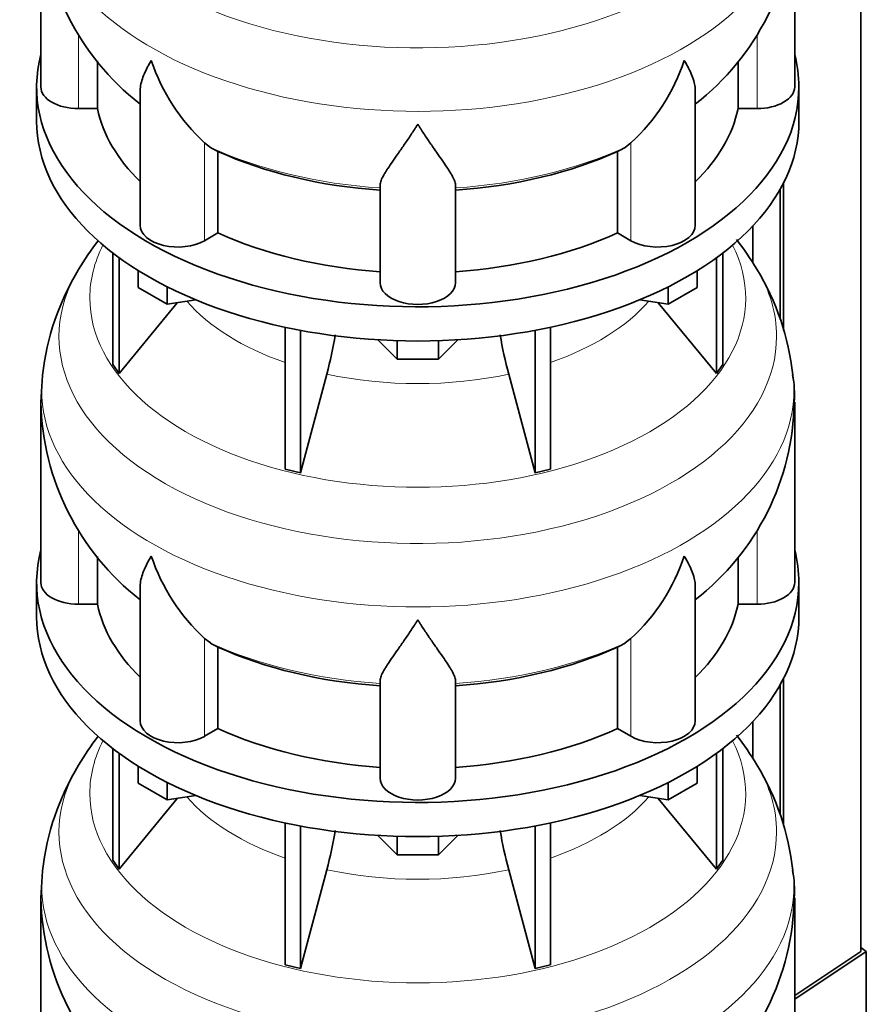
# Model space of a CAD drawing. Header units: millimetres. Extents: x 148 to 904, y -3036 to 2161.
# Tile 6 of 24: x 690 to 892, y -2758 to -2523. Entities that reach past the tile are written whole.
import ezdxf

# ---------------------------------------------------------------- set-up
doc = ezdxf.new("R2010")
doc.units = ezdxf.units.MM
for name, color, linetype in [('MID_134-14', 7, 'Continuous'), ('VSI134_DIFFUSORE', 7, 'Continuous'), ('VSI134_TERMINALE', 7, 'Continuous')]:
    doc.layers.add(name, color=color, linetype=linetype)

# ---------------------------------------------------------------- blocks, each defined once
blk = doc.blocks.new('SE4')
at = {"layer": 'MID_134-14', "color": 7, "linetype": 'Continuous', "lineweight": 35}
for p, q in [((891.05, -2745.56), (891.05, -1075.48)), ((871.79, -2563.44), (871.79, -2594.62)), ((872.54, -2562.03), (872.54, -2597.13)), ((865.27, -2572.22), (865.27, -2581.03)), ((872.54, -2680.42), (872.54, -2715.52)), ((871.79, -2681.83), (871.79, -2713.01)), ((865.27, -2690.61), (865.27, -2699.42))]:
    blk.add_line(p, q, dxfattribs=at)
at = {"layer": 'VSI134_DIFFUSORE', "color": 7, "linetype": 'Continuous', "lineweight": 35}
for p, q in [((695.24, -2495.99), (695.24, -2539.05)), ((875.24, -2539.05), (875.24, -2495.99)), ((708.77, -2544.25), (708.77, -2532.8)), ((861.71, -2532.9), (861.71, -2544.25)), ((694.24, -2539.05), (694.24, -2547.22)), ((718.96, -2539.95), (718.96, -2572.12)), ((851.51, -2572.12), (851.51, -2539.98)), ((876.24, -2547.22), (876.24, -2539.05)), ((704.24, -2544.25), (708.77, -2544.25)), ((861.71, -2544.25), (866.24, -2544.25)), ((735.75, -2553.5), (734.33, -2552.45)), ((836.15, -2552.45), (834.73, -2553.5)), ((737.53, -2573.94), (737.53, -2554.47)), ((832.95, -2554.47), (832.95, -2573.94)), ((776.24, -2585.82), (776.24, -2562.47)), ((794.24, -2585.82), (794.24, -2562.47)), ((734.33, -2575.79), (737.53, -2573.94)), ((832.95, -2573.94), (836.15, -2575.79)), ((712.41, -2578.72), (712.41, -2605.4)), ((713.94, -2579.86), (713.94, -2607.53)), ((856.53, -2579.86), (856.53, -2607.53)), ((858.07, -2578.72), (858.07, -2605.4)), ((718.48, -2586.98), (718.48, -2582.92)), ((851.99, -2586.98), (851.99, -2582.92)), ((725.42, -2590.98), (718.48, -2586.98)), ((725.42, -2590.98), (725.42, -2586.81)), ((845.05, -2590.98), (845.05, -2586.81)), ((851.99, -2586.98), (845.05, -2590.98)), ((713.94, -2607.53), (727.8, -2590.61)), ((732.25, -2589.93), (725.42, -2590.98)), ((845.05, -2590.98), (838.23, -2589.93)), ((842.67, -2590.61), (856.53, -2607.53)), ((753.54, -2596.46), (753.54, -2630.39)), ((816.93, -2596.46), (816.93, -2630.39)), ((757.24, -2597.21), (757.24, -2631.28)), ((813.24, -2597.21), (813.24, -2631.28)), ((780.33, -2604.11), (775.68, -2599.46)), ((780.33, -2604.11), (780.33, -2599.68)), ((794.8, -2599.46), (790.15, -2604.11)), ((790.15, -2604.11), (790.15, -2599.68)), ((712.41, -2605.4), (713.94, -2607.53)), ((790.15, -2604.11), (780.33, -2604.11)), ((856.53, -2607.53), (858.07, -2605.4)), ((695.63, -2608.01), (695.26, -2614.4)), ((757.24, -2631.28), (763.51, -2607.66)), ((806.96, -2607.66), (813.24, -2631.28)), ((695.24, -2614.39), (695.24, -2657.44)), ((875.24, -2657.44), (875.24, -2614.39)), ((753.54, -2630.39), (757.24, -2631.28)), ((813.24, -2631.28), (816.93, -2630.39)), ((708.77, -2662.64), (708.77, -2651.2)), ((861.71, -2651.3), (861.71, -2662.64)), ((694.24, -2657.44), (694.24, -2665.61)), ((876.24, -2665.61), (876.24, -2657.44)), ((718.96, -2658.35), (718.96, -2690.51)), ((851.51, -2690.51), (851.51, -2658.37)), ((704.24, -2662.64), (708.77, -2662.64)), ((861.71, -2662.64), (866.24, -2662.64)), ((735.75, -2671.89), (734.33, -2670.84)), ((836.15, -2670.84), (834.73, -2671.89)), ((737.53, -2692.34), (737.53, -2672.86)), ((832.95, -2672.86), (832.95, -2692.34)), ((776.24, -2704.21), (776.24, -2680.86)), ((794.24, -2704.21), (794.24, -2680.86)), ((734.33, -2694.18), (737.53, -2692.34)), ((832.95, -2692.34), (836.15, -2694.18)), ((712.41, -2697.11), (712.41, -2723.79)), ((858.07, -2697.11), (858.07, -2723.79)), ((713.94, -2698.26), (713.94, -2725.92)), ((856.53, -2698.26), (856.53, -2725.92)), ((718.48, -2705.37), (718.48, -2701.31)), ((851.99, -2705.37), (851.99, -2701.31)), ((725.42, -2709.37), (718.48, -2705.37)), ((725.42, -2709.37), (725.42, -2705.2)), ((845.05, -2709.37), (845.05, -2705.2)), ((851.99, -2705.37), (845.05, -2709.37)), ((713.94, -2725.92), (727.8, -2709.01)), ((732.25, -2708.32), (725.42, -2709.37)), ((845.05, -2709.37), (838.23, -2708.32)), ((842.67, -2709.01), (856.53, -2725.92)), ((753.54, -2714.86), (753.54, -2748.78)), ((757.24, -2715.6), (757.24, -2749.67)), ((813.24, -2715.6), (813.24, -2749.67)), ((816.93, -2714.86), (816.93, -2748.78)), ((780.33, -2722.51), (775.68, -2717.86)), ((780.33, -2722.51), (780.33, -2718.07)), ((794.8, -2717.86), (790.15, -2722.51)), ((790.15, -2722.51), (790.15, -2718.07)), ((790.15, -2722.51), (780.33, -2722.51)), ((712.41, -2723.79), (713.94, -2725.92)), ((856.53, -2725.92), (858.07, -2723.79)), ((695.63, -2726.4), (695.26, -2732.79)), ((757.24, -2749.67), (763.51, -2726.05)), ((806.96, -2726.05), (813.24, -2749.67)), ((695.24, -2732.78), (695.24, -2775.83)), ((875.24, -2775.83), (875.24, -2732.78)), ((753.54, -2748.78), (757.24, -2749.67)), ((813.24, -2749.67), (816.93, -2748.78))]:
    blk.add_line(p, q, dxfattribs=at)
at = {"layer": 'VSI134_DIFFUSORE', "color": 4, "linetype": 'Continuous', "lineweight": 9}
for p, q in [((704.24, -2544.25), (704.24, -2526.46)), ((866.24, -2544.25), (866.24, -2526.63)), ((734.33, -2575.79), (734.33, -2552.45)), ((836.15, -2575.79), (836.15, -2552.45)), ((704.24, -2662.64), (704.24, -2644.85)), ((866.24, -2662.64), (866.24, -2645.02)), ((734.33, -2694.18), (734.33, -2670.84)), ((836.15, -2694.18), (836.15, -2670.84))]:
    blk.add_line(p, q, dxfattribs=at)
at = {"layer": 'VSI134_DIFFUSORE', "color": 7, "linetype": 'Continuous', "lineweight": 35}
for centre, radius, start, end in [((756.57, -2494.75), 61.32, 181.1779, 232.0397), ((814.36, -2495.05), 60.77, 307.721, 359.1072), ((766.83, -2517.49), 47.73, 198.6373, 227.0857), ((803.65, -2517.49), 47.73, 312.9143, 341.3628), ((743.66, -2541.11), 14.7, 237.4509, 245.3566), ((826.82, -2541.11), 14.7, 294.6434, 302.5491), ((762.79, -2617.04), 67.86, 142.5647, 149.596), ((806.66, -2617.99), 69.25, 30.7323, 37.8548), ((756.92, -2614.84), 61.69, 148.5913, 173.5235), ((813.77, -2614.44), 61.36, 6.1688, 31.2488), ((673.67, -2583.34), 93.08, 344.857, 350.7791), ((895.49, -2583.55), 91.75, 189.243, 195.2315), ((849.39, -2612.63), 25.8, 356.0751, 10.6264), ((756.57, -2613.14), 61.32, 181.1779, 232.0397), ((814.36, -2613.44), 60.77, 307.721, 359.1072), ((766.83, -2635.88), 47.73, 198.6373, 227.0857), ((803.65, -2635.88), 47.73, 312.9143, 341.3628), ((743.66, -2659.5), 14.7, 237.4509, 245.3566), ((826.82, -2659.5), 14.7, 294.6434, 302.5491), ((762.79, -2735.43), 67.86, 142.5647, 149.596), ((806.66, -2736.38), 69.25, 30.7323, 37.8548), ((756.92, -2733.24), 61.69, 148.5913, 173.5235), ((813.77, -2732.83), 61.36, 6.1688, 31.2488), ((673.67, -2701.73), 93.08, 344.857, 350.7791), ((895.49, -2701.94), 91.75, 189.243, 195.2315), ((849.39, -2731.02), 25.8, 356.0751, 10.6264), ((756.57, -2731.53), 61.32, 181.1779, 232.0397), ((814.36, -2731.84), 60.77, 307.721, 359.1072)]:
    blk.add_arc(centre, radius, start, end, dxfattribs=at)
at = {"layer": 'VSI134_DIFFUSORE', "color": 4, "linetype": 'Continuous', "lineweight": 9}
for centre, major_axis, start_param, end_param in [((785.24, -2480.28), (85.67, 0), 2.813009, 6.283185), ((785.24, -2493.03), (-89.83, 0), 0, 3.209736), ((785.24, -2517.58), (-79.5, 0), 0.898849, 1.457346), ((785.24, -2517.58), (79.5, 0), 4.82584, 5.384336), ((785.24, -2589.48), (-78.3, 0), 0, 3.425204), ((785.24, -2589.48), (-78.3, 0), 5.999574, 6.283185), ((785.24, -2598.67), (85.67, 0), 2.813009, 6.283185), ((785.24, -2598.67), (85.67, 0), 0, 0.329572), ((785.24, -2574.36), (-61.63, 0), 0.463231, 1.030574), ((785.24, -2574.36), (61.63, 0), 5.252612, 5.819954), ((785.24, -2611.42), (-89.83, 0), 0, 3.209736), ((785.24, -2611.42), (-89.83, 0), 6.215566, 6.283185), ((785.24, -2574.36), (-61.63, 0), 1.210556, 1.931037), ((785.24, -2635.97), (-79.5, 0), 0.898849, 1.457346), ((785.24, -2635.97), (79.5, 0), 4.82584, 5.384336), ((785.24, -2707.87), (-78.3, 0), 0, 3.425204), ((785.24, -2707.87), (-78.3, 0), 5.999574, 6.283185), ((785.24, -2717.06), (85.67, 0), 2.813009, 6.283185), ((785.24, -2717.06), (85.67, 0), 0, 0.329572), ((785.24, -2692.75), (-61.63, 0), 0.463231, 1.030574), ((785.24, -2692.75), (61.63, 0), 5.252612, 5.819954), ((785.24, -2729.82), (-89.83, 0), 0, 3.209736), ((785.24, -2729.82), (-89.83, 0), 6.215566, 6.283185), ((785.24, -2692.75), (-61.63, 0), 1.210556, 1.931037)]:
    blk.add_ellipse(centre, major_axis=major_axis, ratio=0.57735, start_param=start_param, end_param=end_param, dxfattribs=at)
at = {"layer": 'VSI134_DIFFUSORE', "color": 7, "linetype": 'Continuous', "lineweight": 35}
for centre, major_axis, start_param, end_param in [((785.24, -2539.05), (91, 0), 2.993207, 6.283185), ((785.24, -2539.05), (91, 0), 0, 0.148386), ((704.24, -2539.05), (9, 0), 3.141593, 4.712389), ((866.24, -2539.05), (-9, 0), 1.570796, 3.141593), ((785.24, -2539.05), (-77, 0), 0.117151, 0.534109), ((785.24, -2539.05), (77, 0), 5.749077, 6.166034), ((785.24, -2547.22), (-91, 0), 0, 3.141593), ((785.24, -2519.57), (-77, 0), 0.902549, 1.453645), ((785.24, -2519.57), (77, 0), 4.82954, 5.380636), ((727.96, -2572.12), (9, 0), 3.141593, 5.497787), ((842.51, -2572.12), (-9, 0), 0.785398, 3.141593), ((785.24, -2539.05), (-77, 0), 0.902549, 1.453645), ((785.24, -2539.05), (77, 0), 4.82954, 5.380636), ((785.24, -2585.82), (-9, 0), 0, 3.141593), ((785.24, -2657.44), (91, 0), 2.993207, 6.283185), ((785.24, -2657.44), (91, 0), 0, 0.148386), ((704.24, -2657.44), (9, 0), 3.141593, 4.712389), ((866.24, -2657.44), (-9, 0), 1.570796, 3.141593), ((785.24, -2657.44), (-77, 0), 0.117151, 0.534109), ((785.24, -2657.44), (77, 0), 5.749077, 6.166034), ((785.24, -2665.61), (-91, 0), 0, 3.141593), ((785.24, -2637.97), (-77, 0), 0.902549, 1.453645), ((785.24, -2637.97), (77, 0), 4.82954, 5.380636), ((727.96, -2690.51), (9, 0), 3.141593, 5.497787), ((842.51, -2690.51), (-9, 0), 0.785398, 3.141593), ((785.24, -2657.44), (-77, 0), 0.902549, 1.453645), ((785.24, -2657.44), (77, 0), 4.82954, 5.380636), ((785.24, -2704.21), (-9, 0), 0, 3.141593)]:
    blk.add_ellipse(centre, major_axis=major_axis, ratio=0.57735, start_param=start_param, end_param=end_param, dxfattribs=at)
for points, knots in [([(718.96, -2539.98), (718.96, -2539.82), (718.97, -2539.66), (719.05, -2538.48), (719.34, -2537.43), (720.01, -2535.75), (720.27, -2535.18), (720.73, -2534.29), (720.89, -2533.99), (721.14, -2533.53), (721.28, -2533.29), (721.41, -2533.06), (721.5, -2532.9), (721.55, -2532.82), (721.6, -2532.74)], [0.4600931, 0.4600931, 0.4600931, 0.4600931, 0.5, 0.5, 0.75, 0.75, 0.875, 0.875, 0.9375, 0.9375, 0.96875, 0.984375, 0.984375, 1, 1, 1, 1]), ([(851.51, -2539.99), (851.51, -2539.84), (851.51, -2539.68), (851.46, -2539.02), (851.37, -2538.51), (851.11, -2537.44), (850.92, -2536.89), (850.47, -2535.77), (850.21, -2535.19), (849.75, -2534.29), (849.59, -2533.99), (849.33, -2533.53), (849.24, -2533.37), (849.06, -2533.06), (848.97, -2532.9), (848.88, -2532.74)], [0.4604904, 0.4604904, 0.4604904, 0.4604904, 0.5, 0.5, 0.625, 0.625, 0.75, 0.75, 0.875, 0.875, 0.9375, 0.9375, 0.96875, 0.96875, 1, 1, 1, 1]), ([(785.24, -2547.96), (785.11, -2548.17), (784.97, -2548.39), (784.71, -2548.81), (784.57, -2549.01), (784.18, -2549.63), (783.91, -2550.04), (783.13, -2551.23), (782.61, -2551.99), (781.6, -2553.47), (781.1, -2554.18), (780.15, -2555.54), (779.7, -2556.18), (778.86, -2557.4), (778.46, -2557.98), (777.92, -2558.8), (777.75, -2559.06), (777.43, -2559.58), (777.27, -2559.83), (776.86, -2560.55), (776.64, -2560.99), (776.33, -2561.79), (776.24, -2562.15), (776.24, -2562.47)], [0, 0, 0, 0, 0.03125, 0.03125, 0.0625, 0.0625, 0.125, 0.125, 0.25, 0.25, 0.375, 0.375, 0.5, 0.5, 0.625, 0.625, 0.6875, 0.6875, 0.75, 0.75, 0.875, 0.875, 1, 1, 1, 1]), ([(794.24, -2562.47), (794.24, -2562.15), (794.15, -2561.79), (793.84, -2560.99), (793.61, -2560.55), (793.2, -2559.83), (793.05, -2559.58), (792.73, -2559.07), (792.56, -2558.8), (792.02, -2557.98), (791.62, -2557.4), (790.78, -2556.18), (790.32, -2555.54), (789.38, -2554.19), (788.88, -2553.47), (787.87, -2552), (787.35, -2551.23), (786.56, -2550.04), (786.3, -2549.63), (785.9, -2549.01), (785.77, -2548.81), (785.5, -2548.39), (785.37, -2548.17), (785.24, -2547.96)], [0, 0, 0, 0, 0.125, 0.125, 0.25, 0.25, 0.3125, 0.3125, 0.375, 0.375, 0.5, 0.5, 0.625, 0.625, 0.75, 0.75, 0.875, 0.875, 0.9375, 0.9375, 0.96875, 0.96875, 1, 1, 1, 1]), ([(718.96, -2658.37), (718.96, -2658.21), (718.97, -2658.05), (719.05, -2656.87), (719.34, -2655.82), (720.01, -2654.15), (720.27, -2653.57), (720.73, -2652.68), (720.89, -2652.38), (721.14, -2651.92), (721.28, -2651.69), (721.41, -2651.45), (721.5, -2651.29), (721.55, -2651.21), (721.6, -2651.14)], [0.4600931, 0.4600931, 0.4600931, 0.4600931, 0.5, 0.5, 0.75, 0.75, 0.875, 0.875, 0.9375, 0.9375, 0.96875, 0.984375, 0.984375, 1, 1, 1, 1]), ([(851.51, -2658.38), (851.51, -2658.23), (851.51, -2658.07), (851.46, -2657.41), (851.37, -2656.9), (851.11, -2655.84), (850.92, -2655.29), (850.47, -2654.16), (850.21, -2653.58), (849.75, -2652.69), (849.59, -2652.38), (849.33, -2651.92), (849.24, -2651.76), (849.06, -2651.45), (848.97, -2651.29), (848.88, -2651.14)], [0.4604904, 0.4604904, 0.4604904, 0.4604904, 0.5, 0.5, 0.625, 0.625, 0.75, 0.75, 0.875, 0.875, 0.9375, 0.9375, 0.96875, 0.96875, 1, 1, 1, 1]), ([(785.24, -2666.35), (785.11, -2666.57), (784.97, -2666.78), (784.71, -2667.2), (784.57, -2667.41), (784.18, -2668.02), (783.91, -2668.43), (783.13, -2669.62), (782.61, -2670.39), (781.6, -2671.86), (781.1, -2672.57), (780.15, -2673.93), (779.7, -2674.57), (778.86, -2675.79), (778.46, -2676.37), (777.92, -2677.19), (777.75, -2677.46), (777.43, -2677.97), (777.27, -2678.22), (776.86, -2678.94), (776.64, -2679.38), (776.33, -2680.18), (776.24, -2680.54), (776.24, -2680.86)], [0, 0, 0, 0, 0.03125, 0.03125, 0.0625, 0.0625, 0.125, 0.125, 0.25, 0.25, 0.375, 0.375, 0.5, 0.5, 0.625, 0.625, 0.6875, 0.6875, 0.75, 0.75, 0.875, 0.875, 1, 1, 1, 1]), ([(794.24, -2680.86), (794.24, -2680.54), (794.15, -2680.18), (793.84, -2679.38), (793.61, -2678.94), (793.2, -2678.22), (793.05, -2677.97), (792.73, -2677.46), (792.56, -2677.19), (792.02, -2676.37), (791.62, -2675.79), (790.78, -2674.57), (790.32, -2673.93), (789.38, -2672.58), (788.88, -2671.87), (787.87, -2670.39), (787.35, -2669.62), (786.56, -2668.43), (786.3, -2668.03), (785.9, -2667.41), (785.77, -2667.2), (785.5, -2666.78), (785.37, -2666.57), (785.24, -2666.35)], [0, 0, 0, 0, 0.125, 0.125, 0.25, 0.25, 0.3125, 0.3125, 0.375, 0.375, 0.5, 0.5, 0.625, 0.625, 0.75, 0.75, 0.875, 0.875, 0.9375, 0.9375, 0.96875, 0.96875, 1, 1, 1, 1])]:
    blk.add_open_spline(points, degree=3, knots=knots, dxfattribs=at)
at = {"layer": 'VSI134_TERMINALE', "color": 7, "linetype": 'Continuous', "lineweight": 35}
for p, q in [((892.33, -2745.58), (891.05, -2744.6)), ((891.05, -2745.56), (875.24, -2756.06)), ((875.24, -2756.94), (892.33, -2745.58)), ((892.33, -2772.87), (892.33, -2745.58))]:
    blk.add_line(p, q, dxfattribs=at)

msp = doc.modelspace()

# ---------------------------------------------------------------- block references
msp.add_blockref('SE4', (0, 0))

doc.saveas('drawing.dxf')
